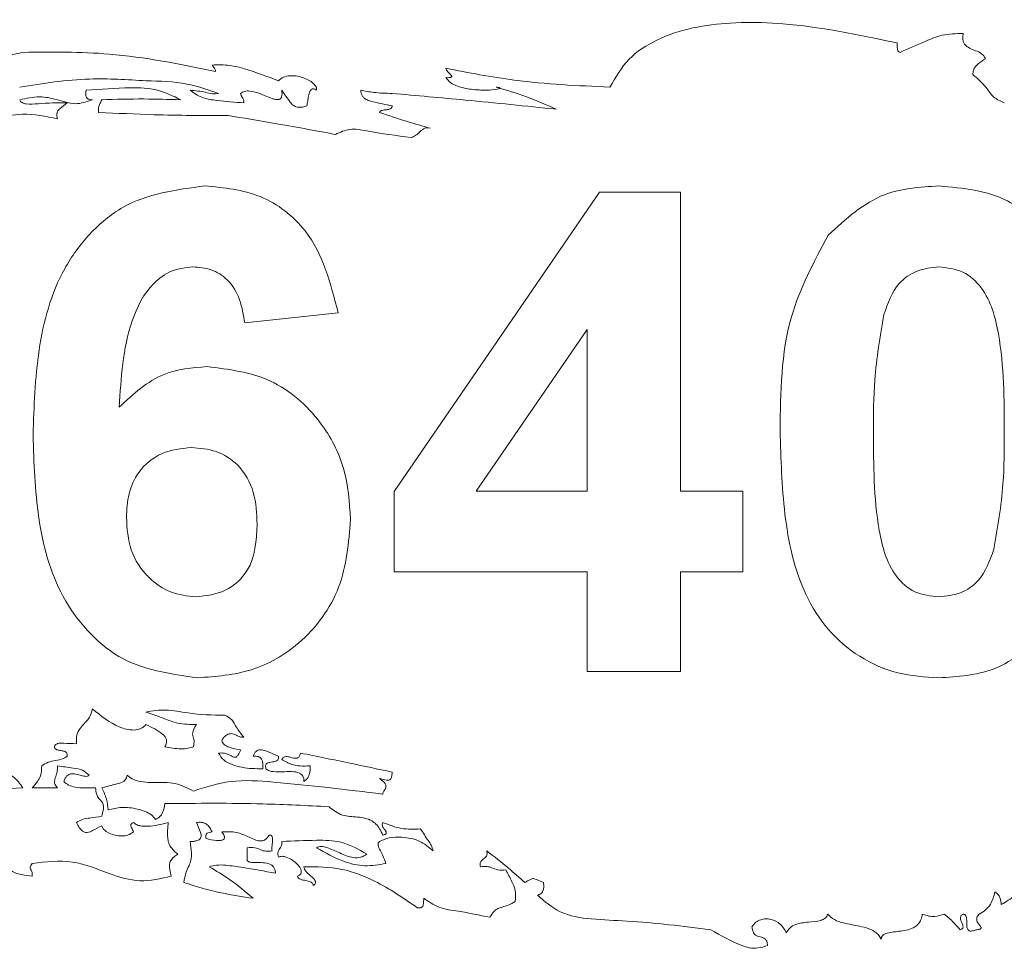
# Paper-space layout 'Sheet1' of a CAD drawing. Header units: millimetres. Extents: x 0 to 4318, y 0 to 2794.
# Tile 66 of 69: x 2562 to 2631, y 2334 to 2399. Entities that reach past the tile are written whole.
import ezdxf

# ---------------------------------------------------------------- set-up
doc = ezdxf.new("R2010")
doc.units = ezdxf.units.MM
doc.header["$LTSCALE"] = 5

psp = doc.layouts.new('Sheet1')

# ---------------------------------------------------------------- linework, layer by layer
at = {"color": 7, "linetype": 'Continuous', "lineweight": 15}
for p, q in [((2588.157, 2365.817), (2602.411, 2386.581)), ((2602.411, 2386.581), (2608.036, 2386.581)), ((2608.036, 2386.581), (2608.036, 2365.837)), ((2584.267, 2378.215), (2577.785, 2377.506)), ((2601.554, 2377.06), (2593.842, 2365.837)), ((2601.554, 2365.837), (2601.554, 2377.06)), ((2588.157, 2360.219), (2588.157, 2365.817)), ((2593.842, 2365.837), (2601.554, 2365.837)), ((2608.036, 2365.837), (2612.358, 2365.837)), ((2612.358, 2365.837), (2612.358, 2360.219)), ((2601.554, 2360.219), (2588.157, 2360.219)), ((2601.554, 2353.304), (2601.554, 2360.219)), ((2612.358, 2360.219), (2608.036, 2360.219)), ((2608.036, 2360.219), (2608.036, 2353.304)), ((2608.036, 2353.304), (2601.554, 2353.304)), ((2564.792, 2345.236), (2563.041, 2345.236)), ((2577.945, 2340.198), (2577.945, 2341.08))]:
    psp.add_line(p, q, dxfattribs=at)
for points, knots in [([(2623.065, 2396.94), (2619.232, 2397.746), (2613.67, 2398.916), (2607.206, 2397.761), (2604.33, 2395.931), (2603.532, 2394.562), (2603.133, 2393.877)], [0, 0, 0, 0, 0.5393457, 0.7825826, 0.8912643, 1, 1, 1, 1]), ([(2627.665, 2397.592), (2627.168, 2397.585), (2626.252, 2397.57), (2624.817, 2396.96), (2623.858, 2396.539), (2623.279, 2396.285)], [0, 0, 0, 0, 0.318887, 0.588203, 1, 1, 1, 1]), ([(2629.208, 2395.847), (2629.129, 2395.975), (2628.966, 2396.237), (2628.517, 2396.402), (2628.095, 2396.553), (2627.775, 2396.78), (2627.652, 2397.055), (2627.621, 2397.309), (2627.649, 2397.491), (2627.665, 2397.592)], [0, 0, 0, 0, 0.171528, 0.350976, 0.534652, 0.705126, 0.785492, 0.880291, 1, 1, 1, 1]), ([(2575.758, 2394.968), (2573.305, 2395.464), (2568.89, 2396.357), (2564.39, 2396.307), (2562.391, 2396.285)], [0, 0, 0, 0, 0.555782, 1, 1, 1, 1]), ([(2623.279, 2396.285), (2623.252, 2396.291), (2623.2, 2396.303), (2623.142, 2396.362), (2623.109, 2396.439), (2623.073, 2396.632), (2623.068, 2396.801), (2623.065, 2396.94)], [0, 0, 0, 0, 0.1104992, 0.210919, 0.3192076, 0.4415508, 1, 1, 1, 1]), ([(2562.391, 2396.285), (2561.151, 2396.019), (2558.973, 2395.553), (2556.759, 2395.758), (2555.807, 2395.847)], [0, 0, 0, 0, 0.56949, 1, 1, 1, 1]), ([(2628.326, 2394.741), (2628.336, 2394.849), (2628.354, 2395.048), (2628.497, 2395.304), (2628.779, 2395.574), (2629.031, 2395.734), (2629.208, 2395.847)], [0, 0, 0, 0, 0.215864, 0.399796, 0.576434, 1, 1, 1, 1]), ([(2580.126, 2394.309), (2579.348, 2394.605), (2578.245, 2395.026), (2576.698, 2395.439), (2575.937, 2395.417), (2575.526, 2395.406)], [0, 0, 0, 0, 0.523768, 0.743032, 1, 1, 1, 1]), ([(2575.526, 2395.406), (2575.574, 2395.33), (2575.642, 2395.225), (2575.747, 2395.089), (2575.754, 2395.01), (2575.758, 2394.968)], [0, 0, 0, 0, 0.5388134, 0.7532074, 1, 1, 1, 1]), ([(2591.74, 2395.185), (2591.744, 2395.156), (2591.754, 2395.094), (2591.825, 2394.993), (2591.951, 2394.856), (2592.082, 2394.751), (2592.145, 2394.652), (2592.154, 2394.625), (2592.153, 2394.603), (2592.146, 2394.586), (2592.129, 2394.569), (2592.096, 2394.553), (2592.045, 2394.54), (2591.925, 2394.525), (2591.821, 2394.528), (2591.74, 2394.53)], [0, 0, 0, 0, 0.074444, 0.160028, 0.311432, 0.554439, 0.585746, 0.611207, 0.62598, 0.640604, 0.657043, 0.688684, 0.732515, 0.791255, 1, 1, 1, 1]), ([(2603.133, 2393.877), (2600.914, 2393.974), (2597.083, 2394.14), (2593.322, 2394.876), (2591.74, 2395.185)], [0, 0, 0, 0, 0.579169, 1, 1, 1, 1]), ([(2562.165, 2393.877), (2563.78, 2394.129), (2566.69, 2394.583), (2569.626, 2394.393), (2570.932, 2394.309)], [0, 0, 0, 0, 0.555235, 1, 1, 1, 1]), ([(2570.932, 2394.309), (2571.887, 2394.289), (2573.614, 2394.252), (2575.244, 2393.688), (2575.973, 2393.436)], [0, 0, 0, 0, 0.553159, 1, 1, 1, 1]), ([(2582.766, 2393.651), (2582.772, 2393.69), (2582.785, 2393.772), (2582.72, 2393.951), (2582.532, 2394.162), (2582.211, 2394.376), (2581.672, 2394.611), (2581.063, 2394.711), (2580.461, 2394.591), (2580.237, 2394.403), (2580.126, 2394.309)], [0, 0, 0, 0, 0.0368787, 0.0768, 0.1748683, 0.2980415, 0.438093, 0.727838, 0.8652596, 1, 1, 1, 1]), ([(2591.74, 2394.53), (2591.843, 2394.406), (2592.064, 2394.139), (2592.693, 2393.871), (2593.542, 2393.691), (2594.481, 2393.651), (2595.136, 2393.683), (2595.433, 2393.752), (2595.481, 2393.778), (2595.491, 2393.79), (2595.493, 2393.796), (2595.494, 2393.802), (2595.492, 2393.808), (2595.488, 2393.813), (2595.475, 2393.825), (2595.441, 2393.839), (2595.361, 2393.861), (2595.292, 2393.871), (2595.243, 2393.877)], [0, 0, 0, 0, 0.111689, 0.23991, 0.467451, 0.720202, 0.89672, 0.925736, 0.932598, 0.934523, 0.936135, 0.9374, 0.938726, 0.940255, 0.942089, 0.951154, 0.965511, 1, 1, 1, 1]), ([(2630.513, 2392.775), (2630.247, 2392.894), (2629.723, 2393.129), (2629.193, 2394.004), (2628.655, 2394.462), (2628.326, 2394.741)], [0, 0, 0, 0, 0.287456, 0.566179, 1, 1, 1, 1]), ([(2566.772, 2393.651), (2566.762, 2393.583), (2566.744, 2393.46), (2566.752, 2393.287), (2566.797, 2393.156), (2566.873, 2393.07), (2566.966, 2393.019), (2567.083, 2392.994), (2567.167, 2392.997), (2567.214, 2392.998)], [0, 0, 0, 0, 0.21234, 0.387283, 0.532677, 0.632862, 0.737173, 0.856676, 1, 1, 1, 1]), ([(2573.345, 2392.998), (2572.818, 2393.253), (2571.716, 2393.785), (2569.439, 2393.866), (2567.792, 2393.733), (2566.772, 2393.651)], [0, 0, 0, 0, 0.259107, 0.541132, 1, 1, 1, 1]), ([(2573.994, 2393.651), (2574.253, 2393.467), (2574.813, 2393.071), (2576.133, 2392.914), (2577.109, 2392.829), (2577.725, 2392.775)], [0, 0, 0, 0, 0.240821, 0.5208082, 1, 1, 1, 1]), ([(2575.973, 2393.436), (2575.831, 2393.421), (2575.522, 2393.386), (2574.874, 2393.577), (2574.351, 2393.621), (2573.994, 2393.651)], [0, 0, 0, 0, 0.212445, 0.4631, 1, 1, 1, 1]), ([(2577.498, 2393.436), (2577.592, 2393.493), (2577.784, 2393.611), (2578.281, 2393.607), (2578.911, 2393.402), (2579.493, 2393.137), (2579.922, 2393.01), (2580.109, 2392.996), (2580.219, 2393.031), (2580.275, 2393.067), (2580.32, 2393.121), (2580.367, 2393.223), (2580.386, 2393.406), (2580.365, 2393.56), (2580.352, 2393.651)], [0, 0, 0, 0, 0.091636, 0.188018, 0.408932, 0.653862, 0.730374, 0.79004, 0.809129, 0.827468, 0.846476, 0.867745, 0.92237, 1, 1, 1, 1]), ([(2580.352, 2393.651), (2580.549, 2393.378), (2580.794, 2393.037), (2581.101, 2392.625), (2581.317, 2392.506), (2581.555, 2392.468), (2581.814, 2392.486), (2581.996, 2392.536), (2582.098, 2392.563)], [0, 0, 0, 0, 0.440928, 0.550557, 0.664104, 0.75297, 0.862153, 1, 1, 1, 1]), ([(2582.098, 2392.563), (2582.119, 2392.674), (2582.163, 2392.901), (2582.207, 2393.24), (2582.273, 2393.501), (2582.358, 2393.658), (2582.421, 2393.726), (2582.497, 2393.761), (2582.581, 2393.759), (2582.675, 2393.721), (2582.733, 2393.676), (2582.766, 2393.651)], [0, 0, 0, 0, 0.210709, 0.434268, 0.64279, 0.710207, 0.768169, 0.81384, 0.862405, 0.92214, 1, 1, 1, 1]), ([(2585.835, 2393.651), (2585.843, 2393.573), (2585.86, 2393.428), (2585.955, 2393.236), (2586.117, 2393.067), (2586.364, 2392.936), (2587.015, 2392.773), (2587.572, 2392.657), (2588.021, 2392.563)], [0, 0, 0, 0, 0.088568, 0.165373, 0.238328, 0.352156, 0.477352, 1, 1, 1, 1]), ([(2588.021, 2393.436), (2587.592, 2393.446), (2586.857, 2393.462), (2586.135, 2393.595), (2585.835, 2393.651)], [0, 0, 0, 0, 0.584692, 1, 1, 1, 1]), ([(2595.243, 2393.877), (2595.951, 2393.663), (2597.369, 2393.233), (2598.727, 2392.638), (2599.409, 2392.34)], [0, 0, 0, 0, 0.49846, 1, 1, 1, 1]), ([(2567.214, 2392.998), (2566.819, 2392.861), (2565.991, 2392.574), (2564.775, 2393.033), (2563.48, 2393.281), (2562.625, 2393.097), (2562.165, 2392.998)], [0, 0, 0, 0, 0.2365942, 0.4959436, 0.7285824, 1, 1, 1, 1]), ([(2562.165, 2392.998), (2562.183, 2392.958), (2562.22, 2392.877), (2562.371, 2392.755), (2562.795, 2392.649), (2563.846, 2392.783), (2564.793, 2392.778), (2565.46, 2392.775)], [0, 0, 0, 0, 0.0388031, 0.0770792, 0.1658621, 0.4130155, 1, 1, 1, 1]), ([(2567.642, 2392.122), (2567.632, 2392.197), (2567.614, 2392.331), (2567.645, 2392.517), (2567.743, 2392.728), (2567.81, 2392.887), (2567.857, 2392.998)], [0, 0, 0, 0, 0.245332, 0.437375, 0.605853, 1, 1, 1, 1]), ([(2567.857, 2392.998), (2568.834, 2393.025), (2570.664, 2393.075), (2572.493, 2393.023), (2573.345, 2392.998)], [0, 0, 0, 0, 0.53438, 1, 1, 1, 1]), ([(2577.725, 2392.775), (2577.729, 2392.831), (2577.736, 2392.93), (2577.686, 2393.063), (2577.611, 2393.169), (2577.526, 2393.283), (2577.508, 2393.383), (2577.498, 2393.436)], [0, 0, 0, 0, 0.232148, 0.413354, 0.580046, 0.776934, 1, 1, 1, 1]), ([(2599.409, 2392.34), (2597.306, 2392.556), (2593.513, 2392.947), (2589.715, 2393.286), (2588.021, 2393.436)], [0, 0, 0, 0, 0.554221, 1, 1, 1, 1]), ([(2565.46, 2392.775), (2565.295, 2392.648), (2565.088, 2392.49), (2564.841, 2392.29), (2564.769, 2392.155), (2564.744, 2392.008), (2564.75, 2391.85), (2564.777, 2391.738), (2564.792, 2391.675)], [0, 0, 0, 0, 0.441786, 0.551735, 0.66673, 0.756175, 0.864699, 1, 1, 1, 1]), ([(2588.021, 2392.563), (2588.018, 2392.54), (2588.011, 2392.496), (2587.972, 2392.419), (2587.846, 2392.324), (2587.61, 2392.3), (2587.384, 2392.283), (2587.208, 2392.223), (2587.162, 2392.155), (2587.139, 2392.122)], [0, 0, 0, 0, 0.067137, 0.125875, 0.237612, 0.498394, 0.772711, 0.890241, 1, 1, 1, 1]), ([(2564.792, 2391.675), (2563.98, 2391.844), (2562.515, 2392.149), (2561.06, 2391.821), (2560.413, 2391.675)], [0, 0, 0, 0, 0.554982, 1, 1, 1, 1]), ([(2576.628, 2391.899), (2574.911, 2391.903), (2571.914, 2391.911), (2568.92, 2392.059), (2567.642, 2392.122)], [0, 0, 0, 0, 0.572994, 1, 1, 1, 1]), ([(2584.083, 2390.588), (2582.641, 2390.859), (2580.161, 2391.324), (2577.67, 2391.729), (2576.628, 2391.899)], [0, 0, 0, 0, 0.581559, 1, 1, 1, 1]), ([(2587.139, 2392.122), (2587.785, 2391.903), (2588.946, 2391.509), (2590.126, 2391.174), (2590.649, 2391.026)], [0, 0, 0, 0, 0.556257, 1, 1, 1, 1]), ([(2589.332, 2390.371), (2588.313, 2390.507), (2586.913, 2390.694), (2585.105, 2391.065), (2584.413, 2390.742), (2584.083, 2390.588)], [0, 0, 0, 0, 0.582663, 0.800858, 1, 1, 1, 1]), ([(2590.649, 2391.026), (2590.585, 2391.042), (2590.462, 2391.072), (2590.212, 2391.003), (2589.962, 2390.798), (2589.698, 2390.51), (2589.452, 2390.416), (2589.332, 2390.371)], [0, 0, 0, 0, 0.128279, 0.244456, 0.490593, 0.752697, 1, 1, 1, 1]), ([(2563.091, 2369.707), (2563.155, 2371.682), (2563.283, 2375.626), (2564.597, 2380.528), (2566.936, 2383.744), (2570.017, 2386.345), (2573.02, 2386.747), (2575.016, 2387.014)], [0, 0, 0, 0, 0.250991, 0.501162, 0.626469, 0.751765, 1, 1, 1, 1]), ([(2575.016, 2387.014), (2576.335, 2386.889), (2578.97, 2386.64), (2582.896, 2383.587), (2583.747, 2380.251), (2584.267, 2378.215)], [0, 0, 0, 0, 0.280754, 0.560866, 1, 1, 1, 1]), ([(2618.287, 2383.59), (2619.513, 2384.719), (2621.71, 2386.743), (2624.665, 2386.931), (2625.971, 2387.014)], [0, 0, 0, 0, 0.558064, 1, 1, 1, 1]), ([(2625.971, 2387.014), (2627.648, 2386.859), (2630.644, 2386.583), (2632.754, 2384.477), (2633.683, 2383.55)], [0, 0, 0, 0, 0.559581, 1, 1, 1, 1]), ([(2614.951, 2369.997), (2614.98, 2372.7), (2615.031, 2377.514), (2617.294, 2381.738), (2618.287, 2383.59)], [0, 0, 0, 0, 0.561476, 1, 1, 1, 1]), ([(2574.185, 2381.395), (2573.679, 2381.337), (2572.666, 2381.221), (2570.987, 2379.989), (2569.371, 2376.726), (2569.197, 2373.689), (2569.08, 2371.658)], [0, 0, 0, 0, 0.1248343, 0.2498639, 0.4983417, 1, 1, 1, 1]), ([(2577.785, 2377.506), (2577.698, 2378.051), (2577.527, 2379.139), (2576.729, 2380.506), (2575.489, 2381.293), (2574.62, 2381.361), (2574.185, 2381.395)], [0, 0, 0, 0, 0.280725, 0.559972, 0.779739, 1, 1, 1, 1]), ([(2625.971, 2381.395), (2625.46, 2381.342), (2624.437, 2381.235), (2622.868, 2380.126), (2622.426, 2378.86), (2622.156, 2378.087)], [0, 0, 0, 0, 0.280337, 0.560026, 1, 1, 1, 1]), ([(2630.509, 2369.929), (2630.507, 2372.202), (2630.505, 2375.605), (2629.453, 2379.576), (2627.695, 2381.203), (2626.547, 2381.331), (2625.971, 2381.395)], [0, 0, 0, 0, 0.501663, 0.751229, 0.875341, 1, 1, 1, 1]), ([(2622.156, 2378.087), (2621.896, 2376.575), (2621.432, 2373.875), (2621.433, 2371.136), (2621.434, 2369.929)], [0, 0, 0, 0, 0.559541, 1, 1, 1, 1]), ([(2569.08, 2371.658), (2570.052, 2372.563), (2571.791, 2374.18), (2574.137, 2374.389), (2575.171, 2374.481)], [0, 0, 0, 0, 0.559057, 1, 1, 1, 1]), ([(2575.171, 2374.481), (2576.694, 2374.287), (2579.74, 2373.899), (2583.04, 2370.963), (2584.89, 2367.458), (2585.051, 2365.064), (2585.131, 2363.866)], [0, 0, 0, 0, 0.279352, 0.559005, 0.779264, 1, 1, 1, 1]), ([(2574.53, 2352.872), (2572.602, 2353.146), (2569.7, 2353.559), (2566.761, 2356.117), (2564.518, 2359.237), (2563.278, 2363.984), (2563.153, 2367.797), (2563.091, 2369.707)], [0, 0, 0, 0, 0.2481074, 0.3734246, 0.4987365, 0.748968, 1, 1, 1, 1]), ([(2625.971, 2352.872), (2625.007, 2352.934), (2623.08, 2353.058), (2620.395, 2354.255), (2618.183, 2356.154), (2616.124, 2359.453), (2615.111, 2364.243), (2615.004, 2368.077), (2614.951, 2369.997)], [0, 0, 0, 0, 0.125048, 0.249935, 0.374899, 0.499762, 0.749518, 1, 1, 1, 1]), ([(2621.434, 2369.929), (2621.436, 2367.661), (2621.44, 2364.265), (2622.478, 2360.286), (2624.25, 2358.677), (2625.397, 2358.553), (2625.971, 2358.49)], [0, 0, 0, 0, 0.501665, 0.751226, 0.875364, 1, 1, 1, 1]), ([(2629.787, 2361.799), (2630.047, 2363.305), (2630.512, 2365.997), (2630.51, 2368.727), (2630.509, 2369.929)], [0, 0, 0, 0, 0.559537, 1, 1, 1, 1]), ([(2574.077, 2368.863), (2573.378, 2368.784), (2571.981, 2368.628), (2570.399, 2367.329), (2569.653, 2365.66), (2569.6, 2364.564), (2569.573, 2364.014)], [0, 0, 0, 0, 0.2797514, 0.5591252, 0.779131, 1, 1, 1, 1]), ([(2578.649, 2363.535), (2578.617, 2364.281), (2578.554, 2365.768), (2577.506, 2367.655), (2575.835, 2368.711), (2574.663, 2368.812), (2574.077, 2368.863)], [0, 0, 0, 0, 0.280834, 0.559204, 0.779477, 1, 1, 1, 1]), ([(2569.573, 2364.014), (2569.62, 2363.241), (2569.713, 2361.699), (2570.936, 2359.857), (2572.59, 2358.696), (2573.798, 2358.559), (2574.401, 2358.49)], [0, 0, 0, 0, 0.2804957, 0.5594421, 0.7798763, 1, 1, 1, 1]), ([(2574.401, 2358.49), (2575.103, 2358.571), (2576.503, 2358.733), (2578.482, 2360.556), (2578.586, 2362.404), (2578.649, 2363.535)], [0, 0, 0, 0, 0.280793, 0.560141, 1, 1, 1, 1]), ([(2585.131, 2363.866), (2584.999, 2362.251), (2584.734, 2359.028), (2581.969, 2355.277), (2578.323, 2353.162), (2575.795, 2352.969), (2574.53, 2352.872)], [0, 0, 0, 0, 0.28023, 0.559355, 0.77944, 1, 1, 1, 1]), ([(2625.971, 2358.49), (2626.483, 2358.545), (2627.505, 2358.653), (2629.076, 2359.759), (2629.517, 2361.025), (2629.787, 2361.799)], [0, 0, 0, 0, 0.280292, 0.560017, 1, 1, 1, 1]), ([(2633.656, 2356.296), (2632.43, 2355.167), (2630.232, 2353.144), (2627.277, 2352.956), (2625.971, 2352.872)], [0, 0, 0, 0, 0.558083, 1, 1, 1, 1]), ([(2566.109, 2348.302), (2566.1, 2348.513), (2566.083, 2348.892), (2566.338, 2349.375), (2566.682, 2349.736), (2567.073, 2350.132), (2567.165, 2350.516), (2567.214, 2350.718)], [0, 0, 0, 0, 0.227824, 0.406944, 0.576827, 0.777439, 1, 1, 1, 1]), ([(2567.214, 2350.718), (2567.798, 2350.243), (2568.659, 2349.543), (2569.901, 2349.198), (2570.579, 2349.309), (2570.814, 2349.519), (2570.932, 2349.625)], [0, 0, 0, 0, 0.5298565, 0.7803925, 0.8898464, 1, 1, 1, 1]), ([(2570.932, 2350.501), (2571.393, 2350.576), (2572.363, 2350.734), (2574.176, 2350.312), (2575.551, 2350.29), (2576.414, 2350.277)], [0, 0, 0, 0, 0.2520474, 0.5302189, 1, 1, 1, 1]), ([(2574.429, 2349.625), (2573.995, 2349.633), (2573.241, 2349.648), (2572.098, 2350.079), (2571.366, 2350.344), (2570.932, 2350.501)], [0, 0, 0, 0, 0.3553542, 0.6178241, 1, 1, 1, 1]), ([(2576.414, 2350.277), (2576.587, 2350.186), (2576.935, 2350.002), (2577.226, 2349.357), (2577.536, 2348.977), (2577.725, 2348.746)], [0, 0, 0, 0, 0.2786, 0.561504, 1, 1, 1, 1]), ([(2570.932, 2349.625), (2571.346, 2349.434), (2571.83, 2349.212), (2572.264, 2348.795), (2572.363, 2348.588), (2572.363, 2348.335), (2572.29, 2348.176), (2572.249, 2348.087)], [0, 0, 0, 0, 0.585047, 0.682954, 0.774771, 0.873988, 1, 1, 1, 1]), ([(2574.221, 2348.087), (2574.253, 2348.237), (2574.311, 2348.501), (2574.174, 2348.81), (2574.165, 2349.077), (2574.25, 2349.343), (2574.362, 2349.52), (2574.429, 2349.625)], [0, 0, 0, 0, 0.277297, 0.489283, 0.609886, 0.768279, 1, 1, 1, 1]), ([(2577.725, 2348.746), (2577.64, 2348.747), (2577.456, 2348.749), (2577.209, 2348.896), (2576.932, 2349.014), (2576.659, 2348.997), (2576.467, 2348.875), (2576.319, 2348.726), (2576.234, 2348.597), (2576.187, 2348.525)], [0, 0, 0, 0, 0.141055, 0.305398, 0.475545, 0.647078, 0.739703, 0.854378, 1, 1, 1, 1]), ([(2576.187, 2348.525), (2576.207, 2348.465), (2576.246, 2348.35), (2576.419, 2348.169), (2576.848, 2348), (2577.233, 2347.921), (2577.498, 2347.867)], [0, 0, 0, 0, 0.121423, 0.234046, 0.471952, 1, 1, 1, 1]), ([(2555.163, 2347.867), (2555.485, 2347.662), (2556.17, 2347.226), (2557.692, 2346.953), (2559.233, 2346.801), (2560.686, 2346.515), (2561.764, 2346.102), (2562.186, 2345.519), (2562.391, 2345.236)], [0, 0, 0, 0, 0.143377, 0.305286, 0.578169, 0.732102, 0.870056, 1, 1, 1, 1]), ([(2564.578, 2348.087), (2564.586, 2348.115), (2564.6, 2348.169), (2564.651, 2348.235), (2564.717, 2348.282), (2564.899, 2348.352), (2565.377, 2348.318), (2565.812, 2348.308), (2566.109, 2348.302)], [0, 0, 0, 0, 0.052684, 0.100527, 0.148377, 0.199615, 0.452799, 1, 1, 1, 1]), ([(2565.46, 2347.429), (2565.463, 2347.463), (2565.469, 2347.525), (2565.452, 2347.611), (2565.417, 2347.679), (2565.327, 2347.764), (2565.142, 2347.812), (2564.913, 2347.835), (2564.727, 2347.875), (2564.632, 2347.952), (2564.592, 2348.013), (2564.583, 2348.062), (2564.578, 2348.087)], [0, 0, 0, 0, 0.082617, 0.149693, 0.207755, 0.263113, 0.444165, 0.646898, 0.828747, 0.882792, 0.937826, 1, 1, 1, 1]), ([(2572.249, 2348.087), (2572.611, 2348.019), (2573.089, 2347.928), (2573.759, 2347.952), (2574.047, 2348.036), (2574.221, 2348.087)], [0, 0, 0, 0, 0.551366, 0.728339, 1, 1, 1, 1]), ([(2577.498, 2347.867), (2577.446, 2347.75), (2577.382, 2347.604), (2577.274, 2347.453), (2577.216, 2347.395), (2577.155, 2347.36), (2577.089, 2347.352), (2576.963, 2347.381), (2576.809, 2347.483), (2576.58, 2347.591), (2576.301, 2347.665), (2576.09, 2347.657), (2575.973, 2347.652)], [0, 0, 0, 0, 0.2040869, 0.2567657, 0.2978846, 0.3350603, 0.3682076, 0.403072, 0.5403307, 0.6621659, 0.8114853, 1, 1, 1, 1]), ([(2578.368, 2347.429), (2578.394, 2347.498), (2578.44, 2347.623), (2578.556, 2347.77), (2578.751, 2347.891), (2579.07, 2347.882), (2579.534, 2347.687), (2579.891, 2347.531), (2580.126, 2347.429)], [0, 0, 0, 0, 0.10719, 0.19272, 0.26678, 0.433416, 0.62796, 1, 1, 1, 1]), ([(2563.696, 2346.773), (2563.838, 2346.863), (2564.14, 2347.054), (2564.643, 2347.125), (2565.105, 2347.216), (2565.346, 2347.36), (2565.46, 2347.429)], [0, 0, 0, 0, 0.261661, 0.559446, 0.79122, 1, 1, 1, 1]), ([(2575.973, 2347.652), (2576.079, 2347.481), (2576.304, 2347.119), (2576.921, 2346.832), (2577.824, 2346.577), (2578.549, 2346.564), (2579.036, 2346.556)], [0, 0, 0, 0, 0.173909, 0.366998, 0.576091, 1, 1, 1, 1]), ([(2579.036, 2346.556), (2579.044, 2346.645), (2579.061, 2346.81), (2579.038, 2347.042), (2578.969, 2347.221), (2578.86, 2347.342), (2578.726, 2347.412), (2578.557, 2347.444), (2578.435, 2347.434), (2578.368, 2347.429)], [0, 0, 0, 0, 0.199751, 0.370765, 0.517378, 0.619891, 0.727023, 0.850398, 1, 1, 1, 1]), ([(2580.126, 2347.429), (2580.13, 2347.39), (2580.138, 2347.322), (2580.118, 2347.227), (2580.053, 2347.127), (2579.901, 2347.061), (2579.701, 2347.037), (2579.5, 2347.014), (2579.342, 2346.962), (2579.263, 2346.873), (2579.232, 2346.788), (2579.229, 2346.678), (2579.246, 2346.6), (2579.256, 2346.556)], [0, 0, 0, 0, 0.07798, 0.139378, 0.192499, 0.314384, 0.456995, 0.601967, 0.728025, 0.78037, 0.83772, 0.908378, 1, 1, 1, 1]), ([(2580.352, 2347.211), (2580.375, 2347.244), (2580.418, 2347.304), (2580.503, 2347.367), (2580.653, 2347.424), (2580.886, 2347.392), (2581.143, 2347.302), (2581.369, 2347.273), (2581.501, 2347.342), (2581.569, 2347.414), (2581.626, 2347.52), (2581.65, 2347.605), (2581.663, 2347.652)], [0, 0, 0, 0, 0.074649, 0.138144, 0.196408, 0.37328, 0.559943, 0.722613, 0.775299, 0.834671, 0.907519, 1, 1, 1, 1]), ([(2582.319, 2346.773), (2582.088, 2346.756), (2581.666, 2346.725), (2580.982, 2346.856), (2580.583, 2347.081), (2580.352, 2347.211)], [0, 0, 0, 0, 0.336418, 0.616022, 1, 1, 1, 1]), ([(2581.663, 2347.652), (2582.803, 2347.419), (2584.924, 2346.986), (2587.042, 2346.541), (2588.021, 2346.335)], [0, 0, 0, 0, 0.537559, 1, 1, 1, 1]), ([(2563.041, 2345.236), (2563.165, 2345.376), (2563.386, 2345.626), (2563.67, 2346.137), (2563.686, 2346.529), (2563.696, 2346.773)], [0, 0, 0, 0, 0.3266547, 0.5817268, 1, 1, 1, 1]), ([(2564.792, 2346.773), (2564.79, 2346.618), (2564.787, 2346.328), (2564.628, 2345.956), (2564.561, 2345.64), (2564.647, 2345.393), (2564.741, 2345.292), (2564.792, 2345.236)], [0, 0, 0, 0, 0.283308, 0.53121, 0.747088, 0.859744, 1, 1, 1, 1]), ([(2566.987, 2346.115), (2566.841, 2346.244), (2566.526, 2346.524), (2565.726, 2346.619), (2565.151, 2346.714), (2564.792, 2346.773)], [0, 0, 0, 0, 0.244328, 0.529615, 1, 1, 1, 1]), ([(2579.256, 2346.556), (2579.332, 2346.506), (2579.496, 2346.397), (2579.887, 2346.347), (2580.404, 2346.352), (2581, 2346.381), (2581.478, 2346.332), (2581.729, 2346.173), (2581.832, 2346.044), (2581.891, 2345.871), (2581.89, 2345.743), (2581.89, 2345.674)], [0, 0, 0, 0, 0.087408, 0.189289, 0.374945, 0.592175, 0.774377, 0.825871, 0.876655, 0.932533, 1, 1, 1, 1]), ([(2581.89, 2345.674), (2581.971, 2345.736), (2582.137, 2345.864), (2582.271, 2346.147), (2582.331, 2346.455), (2582.323, 2346.662), (2582.319, 2346.773)], [0, 0, 0, 0, 0.244103, 0.501714, 0.732469, 1, 1, 1, 1]), ([(2565.227, 2345.674), (2565.258, 2345.756), (2565.313, 2345.902), (2565.444, 2346.075), (2565.655, 2346.218), (2565.985, 2346.227), (2566.343, 2346.119), (2566.634, 2346.034), (2566.862, 2346.034), (2566.946, 2346.088), (2566.987, 2346.115)], [0, 0, 0, 0, 0.127137, 0.226717, 0.310517, 0.488726, 0.680206, 0.856624, 0.930476, 1, 1, 1, 1]), ([(2569.615, 2346.115), (2569.605, 2346.054), (2569.587, 2345.939), (2569.503, 2345.792), (2569.298, 2345.601), (2568.709, 2345.467), (2568.202, 2345.33), (2567.857, 2345.236)], [0, 0, 0, 0, 0.087858, 0.16466, 0.238613, 0.482138, 1, 1, 1, 1]), ([(2574.221, 2345.018), (2573.81, 2345.227), (2572.95, 2345.664), (2571.721, 2345.582), (2570.772, 2345.635), (2570.1, 2345.735), (2569.77, 2345.993), (2569.615, 2346.115)], [0, 0, 0, 0, 0.281797, 0.589864, 0.743201, 0.879174, 1, 1, 1, 1]), ([(2587.366, 2344.801), (2584.851, 2345.108), (2581.357, 2345.535), (2576.886, 2345.865), (2575.077, 2345.29), (2574.221, 2345.018)], [0, 0, 0, 0, 0.574852, 0.798714, 1, 1, 1, 1]), ([(2588.021, 2346.335), (2588.016, 2346.249), (2588.008, 2346.105), (2587.966, 2345.931), (2587.903, 2345.828), (2587.83, 2345.778), (2587.743, 2345.762), (2587.508, 2345.785), (2587.309, 2345.846), (2587.139, 2345.897)], [0, 0, 0, 0, 0.195583, 0.330134, 0.402885, 0.464311, 0.527003, 0.59889, 1, 1, 1, 1]), ([(2587.139, 2345.897), (2587.241, 2345.817), (2587.394, 2345.695), (2587.562, 2345.521), (2587.599, 2345.369), (2587.591, 2345.283), (2587.587, 2345.236)], [0, 0, 0, 0, 0.46223, 0.695893, 0.830919, 1, 1, 1, 1]), ([(2562.391, 2345.236), (2557.567, 2345.021), (2548.876, 2344.635), (2540.183, 2344.296), (2536.316, 2344.145)], [0, 0, 0, 0, 0.555071, 1, 1, 1, 1]), ([(2567.428, 2345.236), (2566.953, 2345.224), (2566.323, 2345.207), (2565.559, 2345.391), (2565.333, 2345.583), (2565.227, 2345.674)], [0, 0, 0, 0, 0.61884, 0.820594, 1, 1, 1, 1]), ([(2567.857, 2343.266), (2567.899, 2343.406), (2567.969, 2343.637), (2568.001, 2343.948), (2567.945, 2344.168), (2567.815, 2344.335), (2567.638, 2344.505), (2567.466, 2344.814), (2567.442, 2345.078), (2567.428, 2345.236)], [0, 0, 0, 0, 0.204836, 0.339378, 0.433424, 0.515372, 0.63241, 0.779298, 1, 1, 1, 1]), ([(2567.857, 2345.236), (2567.984, 2344.982), (2568.225, 2344.499), (2568.279, 2343.962), (2568.304, 2343.707)], [0, 0, 0, 0, 0.5259303, 1, 1, 1, 1]), ([(2587.587, 2345.236), (2587.54, 2345.161), (2587.475, 2345.057), (2587.377, 2344.921), (2587.37, 2344.843), (2587.366, 2344.801)], [0, 0, 0, 0, 0.535477, 0.749523, 1, 1, 1, 1]), ([(2568.304, 2343.707), (2568.615, 2343.781), (2569.288, 2343.939), (2570.173, 2343.824), (2570.857, 2343.614), (2571.308, 2343.395), (2571.503, 2343.156), (2571.593, 2343.046)], [0, 0, 0, 0, 0.270145, 0.5837, 0.74071, 0.880578, 1, 1, 1, 1]), ([(2571.593, 2343.046), (2571.699, 2343.101), (2571.912, 2343.213), (2572.147, 2343.614), (2572.209, 2343.938), (2572.249, 2344.145)], [0, 0, 0, 0, 0.26293, 0.528223, 1, 1, 1, 1]), ([(2572.249, 2344.145), (2574.513, 2344.166), (2578.311, 2344.199), (2582.104, 2344.004), (2583.636, 2343.925)], [0, 0, 0, 0, 0.596182, 1, 1, 1, 1]), ([(2583.636, 2343.925), (2583.932, 2343.692), (2584.515, 2343.232), (2585.608, 2343.249), (2586.437, 2343.093), (2586.92, 2342.722), (2587.183, 2342.386), (2587.301, 2342.108), (2587.366, 2341.956)], [0, 0, 0, 0, 0.245985, 0.484059, 0.715415, 0.796843, 0.889044, 1, 1, 1, 1]), ([(2566.109, 2342.832), (2566.241, 2342.911), (2566.522, 2343.082), (2567.134, 2343.15), (2567.581, 2343.222), (2567.857, 2343.266)], [0, 0, 0, 0, 0.250278, 0.536766, 1, 1, 1, 1]), ([(2567.857, 2342.611), (2567.651, 2342.495), (2567.33, 2342.314), (2566.927, 2342.124), (2566.651, 2342.146), (2566.454, 2342.277), (2566.271, 2342.513), (2566.169, 2342.715), (2566.109, 2342.832)], [0, 0, 0, 0, 0.325127, 0.507539, 0.594342, 0.691124, 0.820663, 1, 1, 1, 1]), ([(2570.062, 2342.176), (2569.947, 2342.097), (2569.707, 2341.931), (2569.25, 2341.887), (2568.725, 2341.945), (2568.277, 2342.12), (2567.958, 2342.373), (2567.889, 2342.536), (2567.857, 2342.611)], [0, 0, 0, 0, 0.163834, 0.341937, 0.528916, 0.792342, 0.903951, 1, 1, 1, 1]), ([(2570.062, 2342.832), (2570.033, 2342.819), (2569.981, 2342.796), (2569.919, 2342.751), (2569.877, 2342.694), (2569.865, 2342.618), (2569.891, 2342.536), (2569.968, 2342.393), (2570.021, 2342.27), (2570.062, 2342.176)], [0, 0, 0, 0, 0.121073, 0.213815, 0.2875, 0.384922, 0.490637, 0.611178, 1, 1, 1, 1]), ([(2572.475, 2342.832), (2572.007, 2342.713), (2571.408, 2342.561), (2570.679, 2342.571), (2570.319, 2342.629), (2570.143, 2342.768), (2570.062, 2342.832)], [0, 0, 0, 0, 0.574365, 0.735307, 0.877438, 1, 1, 1, 1]), ([(2573.131, 2340.633), (2572.984, 2340.76), (2572.729, 2340.981), (2572.486, 2341.388), (2572.4, 2342.007), (2572.443, 2342.482), (2572.475, 2342.832)], [0, 0, 0, 0, 0.238704, 0.414046, 0.568399, 1, 1, 1, 1]), ([(2574.429, 2342.832), (2574.535, 2342.607), (2574.662, 2342.335), (2574.755, 2342.001), (2574.763, 2341.859), (2574.719, 2341.727), (2574.612, 2341.628), (2574.455, 2341.563), (2574.245, 2341.523), (2574.085, 2341.518), (2573.994, 2341.515)], [0, 0, 0, 0, 0.382804, 0.463726, 0.53467, 0.599911, 0.671306, 0.752496, 0.859758, 1, 1, 1, 1]), ([(2575.526, 2342.176), (2575.472, 2342.282), (2575.367, 2342.491), (2575.156, 2342.716), (2574.92, 2342.822), (2574.687, 2342.859), (2574.521, 2342.841), (2574.429, 2342.832)], [0, 0, 0, 0, 0.253707, 0.502101, 0.641794, 0.802848, 1, 1, 1, 1]), ([(2587.366, 2341.956), (2587.402, 2341.964), (2587.463, 2341.98), (2587.535, 2342.01), (2587.577, 2342.04), (2587.601, 2342.067), (2587.616, 2342.103), (2587.613, 2342.151), (2587.59, 2342.205), (2587.533, 2342.294), (2587.432, 2342.418), (2587.34, 2342.57), (2587.321, 2342.724), (2587.351, 2342.794), (2587.366, 2342.832)], [0, 0, 0, 0, 0.098662, 0.171366, 0.208398, 0.238939, 0.265906, 0.310934, 0.363319, 0.425006, 0.595896, 0.796244, 0.893535, 1, 1, 1, 1]), ([(2587.366, 2342.832), (2587.796, 2342.662), (2588.642, 2342.329), (2589.549, 2342.368), (2589.994, 2342.387)], [0, 0, 0, 0, 0.50911, 1, 1, 1, 1]), ([(2589.994, 2342.387), (2590.166, 2342.115), (2590.406, 2341.734), (2590.761, 2341.254), (2590.828, 2340.993), (2590.864, 2340.856)], [0, 0, 0, 0, 0.5476907, 0.7638654, 1, 1, 1, 1]), ([(2575.097, 2341.735), (2575.089, 2341.777), (2575.075, 2341.851), (2575.084, 2341.954), (2575.12, 2342.034), (2575.201, 2342.111), (2575.343, 2342.158), (2575.462, 2342.17), (2575.526, 2342.176)], [0, 0, 0, 0, 0.1700055, 0.30247, 0.4126802, 0.5164499, 0.7416535, 1, 1, 1, 1]), ([(2576.187, 2342.176), (2576.224, 2342.131), (2576.289, 2342.05), (2576.351, 2341.939), (2576.379, 2341.855), (2576.384, 2341.795), (2576.373, 2341.733), (2576.334, 2341.674), (2576.264, 2341.629), (2576.097, 2341.574), (2575.691, 2341.57), (2575.337, 2341.668), (2575.097, 2341.735)], [0, 0, 0, 0, 0.095535, 0.168515, 0.206892, 0.239032, 0.267161, 0.307105, 0.350697, 0.401306, 0.593277, 1, 1, 1, 1]), ([(2579.477, 2341.956), (2579.391, 2341.828), (2579.239, 2341.602), (2578.823, 2341.518), (2578.434, 2341.649), (2577.909, 2341.891), (2577.172, 2342.219), (2576.532, 2342.191), (2576.187, 2342.176)], [0, 0, 0, 0, 0.124579, 0.221219, 0.331928, 0.466244, 0.712959, 1, 1, 1, 1]), ([(2579.691, 2340.856), (2579.681, 2340.9), (2579.66, 2340.995), (2579.675, 2341.185), (2579.704, 2341.407), (2579.729, 2341.638), (2579.717, 2341.805), (2579.665, 2341.896), (2579.616, 2341.935), (2579.551, 2341.957), (2579.503, 2341.956), (2579.477, 2341.956)], [0, 0, 0, 0, 0.105748, 0.232309, 0.45258, 0.640241, 0.791459, 0.83915, 0.885694, 0.937135, 1, 1, 1, 1]), ([(2590.864, 2340.856), (2590.558, 2341.115), (2589.933, 2341.644), (2588.811, 2341.826), (2587.852, 2341.827), (2587.358, 2341.61), (2587.139, 2341.515)], [0, 0, 0, 0, 0.293955, 0.600937, 0.823411, 1, 1, 1, 1]), ([(2573.994, 2341.515), (2574.038, 2341.251), (2574.11, 2340.82), (2574.08, 2340.244), (2573.91, 2339.805), (2573.668, 2339.316), (2573.596, 2338.907), (2573.553, 2338.663)], [0, 0, 0, 0, 0.271987, 0.445467, 0.579018, 0.749584, 1, 1, 1, 1]), ([(2577.945, 2341.08), (2578.131, 2341.097), (2578.463, 2341.129), (2578.873, 2340.938), (2579.27, 2340.807), (2579.54, 2340.839), (2579.691, 2340.856)], [0, 0, 0, 0, 0.30637, 0.549458, 0.747492, 1, 1, 1, 1]), ([(2580.352, 2341.515), (2580.36, 2341.433), (2580.374, 2341.288), (2580.281, 2341.102), (2580.185, 2340.978), (2580.119, 2340.859), (2580.086, 2340.738), (2580.085, 2340.586), (2580.111, 2340.479), (2580.126, 2340.418)], [0, 0, 0, 0, 0.207348, 0.367026, 0.519912, 0.61303, 0.715579, 0.839493, 1, 1, 1, 1]), ([(2586.27, 2340.633), (2585.679, 2340.966), (2584.594, 2341.578), (2582.518, 2341.618), (2581.157, 2341.553), (2580.352, 2341.515)], [0, 0, 0, 0, 0.32739, 0.602027, 1, 1, 1, 1]), ([(2582.766, 2341.08), (2582.876, 2341.121), (2583.113, 2341.209), (2583.685, 2341.054), (2584.38, 2340.7), (2585.148, 2340.384), (2585.834, 2340.38), (2586.122, 2340.547), (2586.27, 2340.633)], [0, 0, 0, 0, 0.093578, 0.200224, 0.462124, 0.735059, 0.863774, 1, 1, 1, 1]), ([(2587.587, 2339.986), (2587.102, 2339.903), (2586.117, 2339.734), (2584.427, 2340.132), (2583.377, 2340.731), (2582.766, 2341.08)], [0, 0, 0, 0, 0.287589, 0.585576, 1, 1, 1, 1]), ([(2587.139, 2341.515), (2587.119, 2341.503), (2587.081, 2341.48), (2587.048, 2341.419), (2587.038, 2341.348), (2587.075, 2341.034), (2587.37, 2340.615), (2587.521, 2340.176), (2587.587, 2339.986)], [0, 0, 0, 0, 0.040615, 0.078534, 0.11996, 0.168121, 0.639494, 1, 1, 1, 1]), ([(2572.683, 2339.107), (2572.649, 2339.252), (2572.59, 2339.502), (2572.547, 2339.844), (2572.602, 2340.145), (2572.816, 2340.409), (2573.016, 2340.551), (2573.131, 2340.633)], [0, 0, 0, 0, 0.25318, 0.437963, 0.583396, 0.759898, 1, 1, 1, 1]), ([(2580.126, 2340.418), (2580.163, 2340.438), (2580.239, 2340.481), (2580.38, 2340.491), (2580.654, 2340.456), (2581.062, 2340.262), (2581.429, 2339.97), (2581.636, 2339.691), (2581.708, 2339.529), (2581.721, 2339.386), (2581.686, 2339.28), (2581.622, 2339.204), (2581.542, 2339.147), (2581.478, 2339.121), (2581.443, 2339.107)], [0, 0, 0, 0, 0.04944, 0.103399, 0.163948, 0.37813, 0.629596, 0.715838, 0.789703, 0.838175, 0.884218, 0.917306, 0.955146, 1, 1, 1, 1]), ([(2594.153, 2339.76), (2594.143, 2339.81), (2594.126, 2339.898), (2594.134, 2340.023), (2594.192, 2340.178), (2594.37, 2340.308), (2594.549, 2340.438), (2594.607, 2340.593), (2594.615, 2340.717), (2594.598, 2340.806), (2594.588, 2340.856)], [0, 0, 0, 0, 0.118762, 0.211486, 0.288854, 0.5, 0.711146, 0.788514, 0.881238, 1, 1, 1, 1]), ([(2594.588, 2340.856), (2595.097, 2340.466), (2596.004, 2339.77), (2596.85, 2339.001), (2597.222, 2338.663)], [0, 0, 0, 0, 0.560822, 1, 1, 1, 1]), ([(2563.041, 2339.107), (2563.041, 2339.171), (2563.042, 2339.281), (2563.007, 2339.424), (2562.957, 2339.536), (2562.89, 2339.629), (2562.881, 2339.75), (2562.947, 2339.867), (2563.005, 2339.941), (2563.041, 2339.986)], [0, 0, 0, 0, 0.20021, 0.346979, 0.458935, 0.586992, 0.701723, 0.817398, 1, 1, 1, 1]), ([(2563.041, 2339.986), (2563.984, 2340.102), (2565.85, 2340.331), (2568.225, 2339.296), (2570.526, 2338.598), (2571.954, 2338.935), (2572.683, 2339.107)], [0, 0, 0, 0, 0.283853, 0.561282, 0.775967, 1, 1, 1, 1]), ([(2575.317, 2339.76), (2575.487, 2339.804), (2575.864, 2339.903), (2576.66, 2339.861), (2578.018, 2339.651), (2579.165, 2339.452), (2579.918, 2339.322)], [0, 0, 0, 0, 0.112166, 0.25025, 0.507847, 1, 1, 1, 1]), ([(2578.368, 2337.573), (2577.837, 2338.024), (2576.881, 2338.839), (2575.799, 2339.476), (2575.317, 2339.76)], [0, 0, 0, 0, 0.55459, 1, 1, 1, 1]), ([(2579.918, 2339.322), (2579.909, 2339.407), (2579.894, 2339.563), (2579.788, 2339.763), (2579.563, 2339.957), (2579.166, 2340.047), (2578.68, 2340.053), (2578.305, 2340.041), (2578.083, 2340.097), (2577.999, 2340.135), (2577.963, 2340.177), (2577.945, 2340.198)], [0, 0, 0, 0, 0.106151, 0.193823, 0.27521, 0.469483, 0.681385, 0.888499, 0.930519, 0.967012, 1, 1, 1, 1]), ([(2581.89, 2339.76), (2582.777, 2339.755), (2584.476, 2339.745), (2587.183, 2338.699), (2588.807, 2337.579), (2589.767, 2336.917)], [0, 0, 0, 0, 0.308789, 0.591432, 1, 1, 1, 1]), ([(2582.545, 2338.455), (2582.577, 2338.477), (2582.632, 2338.516), (2582.689, 2338.592), (2582.709, 2338.672), (2582.691, 2338.772), (2582.615, 2338.886), (2582.464, 2339.04), (2582.272, 2339.201), (2582.081, 2339.382), (2581.931, 2339.555), (2581.903, 2339.694), (2581.89, 2339.76)], [0, 0, 0, 0, 0.068659, 0.12175, 0.166814, 0.211815, 0.299866, 0.407324, 0.600473, 0.748151, 0.88225, 1, 1, 1, 1]), ([(2595.911, 2339.542), (2595.724, 2339.525), (2595.39, 2339.495), (2594.977, 2339.685), (2594.577, 2339.812), (2594.305, 2339.778), (2594.153, 2339.76)], [0, 0, 0, 0, 0.3066947, 0.5494705, 0.7471436, 1, 1, 1, 1]), ([(2561.509, 2339.542), (2561.619, 2339.464), (2561.852, 2339.298), (2562.389, 2339.191), (2562.789, 2339.139), (2563.041, 2339.107)], [0, 0, 0, 0, 0.247882, 0.526349, 1, 1, 1, 1]), ([(2581.443, 2339.107), (2581.467, 2339.058), (2581.515, 2338.96), (2581.727, 2338.85), (2582.014, 2338.806), (2582.293, 2338.758), (2582.451, 2338.653), (2582.52, 2338.566), (2582.537, 2338.493), (2582.545, 2338.455)], [0, 0, 0, 0, 0.1170905, 0.2343091, 0.5015851, 0.7620019, 0.8387142, 0.9148284, 1, 1, 1, 1]), ([(2596.56, 2337.355), (2596.579, 2337.62), (2596.612, 2338.094), (2596.301, 2338.82), (2596.057, 2339.272), (2595.911, 2339.542)], [0, 0, 0, 0, 0.336156, 0.601994, 1, 1, 1, 1]), ([(2597.222, 2338.663), (2597.31, 2338.714), (2597.455, 2338.798), (2597.636, 2338.898), (2597.772, 2338.95), (2598.081, 2338.89), (2598.319, 2338.769), (2598.526, 2338.663)], [0, 0, 0, 0, 0.214547, 0.35135, 0.438351, 0.5111, 1, 1, 1, 1]), ([(2573.553, 2338.663), (2574.411, 2338.403), (2575.99, 2337.923), (2577.622, 2337.683), (2578.368, 2337.573)], [0, 0, 0, 0, 0.543014, 1, 1, 1, 1]), ([(2598.526, 2338.663), (2598.538, 2338.551), (2598.558, 2338.349), (2598.512, 2338.104), (2598.426, 2337.957), (2598.339, 2337.874), (2598.227, 2337.815), (2598.142, 2337.799), (2598.098, 2337.79)], [0, 0, 0, 0, 0.306485, 0.553041, 0.661148, 0.766359, 0.876607, 1, 1, 1, 1]), ([(2630.305, 2337.132), (2630.634, 2337.33), (2631.222, 2337.685), (2631.648, 2338.22), (2631.836, 2338.455)], [0, 0, 0, 0, 0.560147, 1, 1, 1, 1]), ([(2589.767, 2336.917), (2589.803, 2336.911), (2589.869, 2336.898), (2589.96, 2336.901), (2590.045, 2336.924), (2590.12, 2336.983), (2590.168, 2337.078), (2590.21, 2337.275), (2590.209, 2337.443), (2590.208, 2337.573)], [0, 0, 0, 0, 0.112936, 0.204272, 0.28038, 0.381329, 0.485271, 0.601499, 1, 1, 1, 1]), ([(2590.208, 2337.573), (2590.546, 2337.341), (2591.272, 2336.843), (2592.907, 2336.649), (2594.084, 2336.404), (2594.808, 2336.253)], [0, 0, 0, 0, 0.250554, 0.538768, 1, 1, 1, 1]), ([(2598.098, 2337.79), (2598.601, 2337.356), (2599.673, 2336.431), (2601.945, 2336.079), (2605.436, 2335.987), (2608.201, 2335.63), (2610.14, 2335.38)], [0, 0, 0, 0, 0.156582, 0.333512, 0.532656, 1, 1, 1, 1]), ([(2628.767, 2336.48), (2628.921, 2336.568), (2629.227, 2336.744), (2629.663, 2337.252), (2629.786, 2337.719), (2629.864, 2338.014)], [0, 0, 0, 0, 0.2712322, 0.538238, 1, 1, 1, 1]), ([(2629.864, 2338.014), (2629.937, 2337.965), (2630.086, 2337.864), (2630.249, 2337.55), (2630.283, 2337.296), (2630.305, 2337.132)], [0, 0, 0, 0, 0.253629, 0.518253, 1, 1, 1, 1]), ([(2594.808, 2336.253), (2594.887, 2336.394), (2595.022, 2336.636), (2595.338, 2336.872), (2595.691, 2336.979), (2596.118, 2337.083), (2596.401, 2337.257), (2596.56, 2337.355)], [0, 0, 0, 0, 0.223771, 0.386168, 0.537561, 0.739099, 1, 1, 1, 1]), ([(2615.396, 2335.163), (2615.469, 2335.295), (2615.612, 2335.553), (2616.161, 2335.84), (2616.897, 2335.922), (2617.613, 2335.952), (2618.046, 2336.142), (2618.201, 2336.316), (2618.237, 2336.424), (2618.256, 2336.48)], [0, 0, 0, 0, 0.132848, 0.259885, 0.535123, 0.794877, 0.898905, 0.947757, 1, 1, 1, 1]), ([(2618.256, 2336.48), (2618.403, 2336.336), (2618.712, 2336.033), (2619.508, 2335.806), (2620.316, 2335.679), (2621.086, 2335.488), (2621.662, 2335.23), (2621.871, 2334.893), (2621.974, 2334.728)], [0, 0, 0, 0, 0.143353, 0.301161, 0.570861, 0.725195, 0.865052, 1, 1, 1, 1]), ([(2621.974, 2334.728), (2621.977, 2334.781), (2621.981, 2334.882), (2622.073, 2335.011), (2622.211, 2335.096), (2622.621, 2335.233), (2623.34, 2335.27), (2624.123, 2335.433), (2624.567, 2335.793), (2624.758, 2336.102), (2624.796, 2336.348), (2624.817, 2336.48)], [0, 0, 0, 0, 0.0424959, 0.0810269, 0.1232983, 0.172773, 0.4322514, 0.7112067, 0.7994675, 0.8920002, 1, 1, 1, 1]), ([(2624.817, 2336.48), (2624.968, 2336.426), (2625.244, 2336.329), (2625.778, 2336.28), (2626.129, 2336.402), (2626.354, 2336.48)], [0, 0, 0, 0, 0.305001, 0.553977, 1, 1, 1, 1]), ([(2626.354, 2336.48), (2626.575, 2336.29), (2626.968, 2335.953), (2627.299, 2335.555), (2627.444, 2335.38)], [0, 0, 0, 0, 0.5608894, 1, 1, 1, 1]), ([(2627.444, 2335.38), (2627.477, 2335.392), (2627.535, 2335.414), (2627.603, 2335.464), (2627.642, 2335.524), (2627.655, 2335.607), (2627.63, 2335.712), (2627.566, 2335.857), (2627.495, 2336.002), (2627.455, 2336.153), (2627.462, 2336.262), (2627.505, 2336.351), (2627.572, 2336.423), (2627.632, 2336.459), (2627.665, 2336.48)], [0, 0, 0, 0, 0.079029, 0.139554, 0.18956, 0.237348, 0.326027, 0.428681, 0.599906, 0.691996, 0.779544, 0.841117, 0.91228, 1, 1, 1, 1]), ([(2627.665, 2336.48), (2627.689, 2336.473), (2627.736, 2336.462), (2627.814, 2336.408), (2627.902, 2336.244), (2627.906, 2335.948), (2627.896, 2335.66), (2627.944, 2335.448), (2628.003, 2335.359), (2628.073, 2335.317), (2628.138, 2335.298), (2628.235, 2335.293), (2628.374, 2335.318), (2628.48, 2335.357), (2628.541, 2335.38)], [0, 0, 0, 0, 0.041619, 0.079086, 0.154541, 0.340001, 0.561281, 0.634395, 0.698741, 0.73167, 0.768128, 0.810921, 0.892208, 1, 1, 1, 1]), ([(2628.541, 2335.38), (2628.63, 2335.389), (2628.733, 2335.4), (2628.838, 2335.444), (2628.866, 2335.461), (2628.886, 2335.481), (2628.9, 2335.508), (2628.899, 2335.546), (2628.876, 2335.601), (2628.798, 2335.711), (2628.689, 2335.839), (2628.607, 2336.006), (2628.587, 2336.139), (2628.613, 2336.261), (2628.672, 2336.375), (2628.734, 2336.442), (2628.767, 2336.48)], [0, 0, 0, 0, 0.177734, 0.204784, 0.226603, 0.244487, 0.260106, 0.286044, 0.316798, 0.378079, 0.556296, 0.651211, 0.747527, 0.817844, 0.899702, 1, 1, 1, 1]), ([(2612.995, 2335.601), (2613.081, 2335.71), (2613.246, 2335.917), (2613.591, 2336.1), (2613.955, 2336.165), (2614.439, 2336.106), (2615.021, 2335.817), (2615.271, 2335.382), (2615.396, 2335.163)], [0, 0, 0, 0, 0.13879, 0.263475, 0.383549, 0.504351, 0.750729, 1, 1, 1, 1]), ([(2614.085, 2334.29), (2614.079, 2334.347), (2614.067, 2334.451), (2614.026, 2334.588), (2613.97, 2334.692), (2613.838, 2334.836), (2613.611, 2334.883), (2613.369, 2334.938), (2613.209, 2335.032), (2613.101, 2335.18), (2613.028, 2335.368), (2613.007, 2335.516), (2612.995, 2335.601)], [0, 0, 0, 0, 0.0924802, 0.1665656, 0.2272599, 0.2797652, 0.4743185, 0.5753617, 0.6799294, 0.7614242, 0.864326, 1, 1, 1, 1]), ([(2610.14, 2335.38), (2610.843, 2334.986), (2611.707, 2334.502), (2612.829, 2334.113), (2613.451, 2334.093), (2613.861, 2334.22), (2614.085, 2334.29)], [0, 0, 0, 0, 0.5686319, 0.6980542, 0.8354464, 1, 1, 1, 1])]:
    psp.add_open_spline(points, degree=3, knots=knots, dxfattribs=at)

doc.saveas('drawing.dxf')
